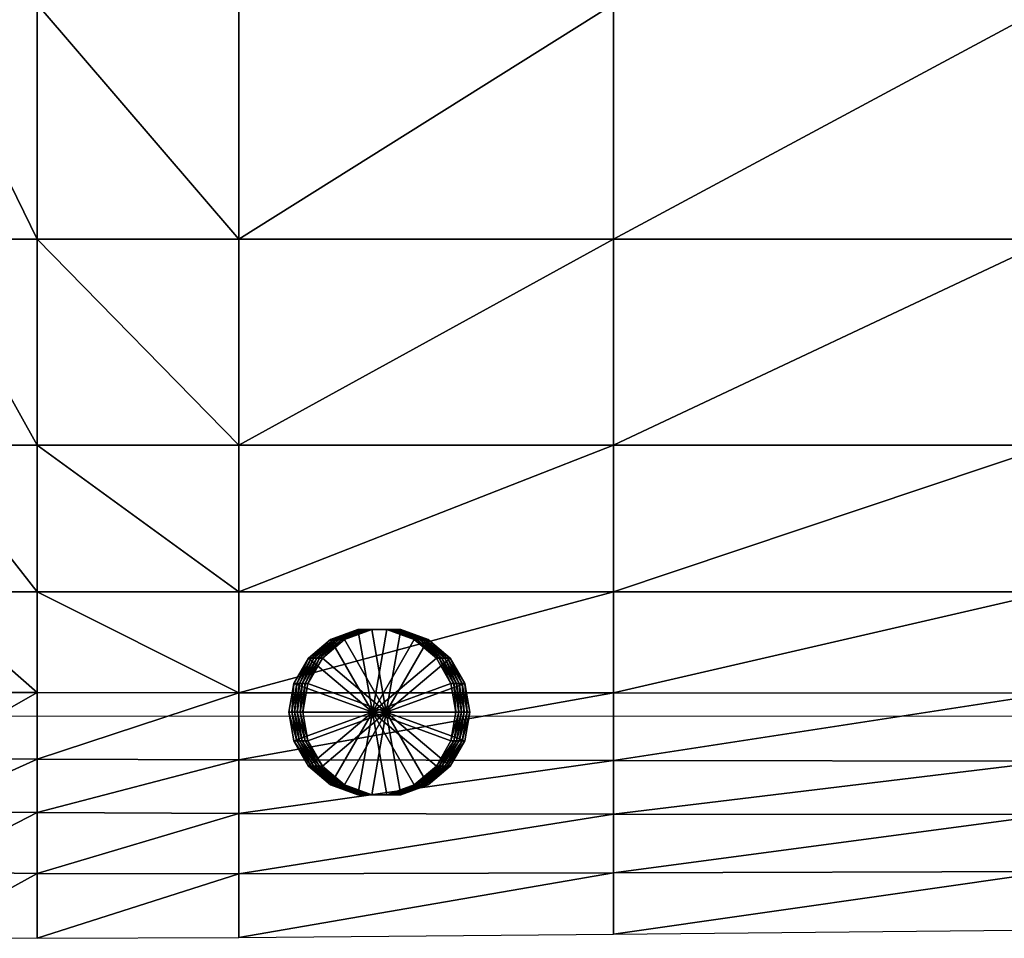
# Model space of a CAD drawing. Header units: inches. Extents: x -10.6 to 10.7, y -8.8 to 8.8.
# Tile 7 of 28: x -7 to -2.6, y -8.5 to -4.3. Entities that reach past the tile are written whole.
import ezdxf

# ---------------------------------------------------------------- set-up
doc = ezdxf.new("R2010")
doc.units = ezdxf.units.IN
doc.header["$MEASUREMENT"] = 0
doc.layers.get('0').update_dxf_attribs({"true_color": 0x5890e1})

msp = doc.modelspace()

# ---------------------------------------------------------------- linework, layer by layer
at = {"color": 153, "true_color": 0x5890e1}
msp.add_polyline3d([(-8.049, -7.5134, 1.8607), (1.9199, -7.5137, 0.7406)], dxfattribs=at)

# ---------------------------------------------------------------- meshes
mesh = msp.add_polyface(dxfattribs=at)
corners = [(-7.9994, -3.2075, 1.5435), (-7.9994, -2.1383, 1.4413), (-8.5231, -2.1383, 1.5046), (-7.4756, -3.2075, 1.4774), (-7.4756, -2.1383, 1.3768), (-7.9994, -4.2767, 1.7215), (-7.4756, -4.2767, 1.6546), (-8.5231, -3.2075, 1.6064), (-7.9994, -5.3458, 2.0027), (-8.5231, -4.2767, 1.7787), (-7.4756, -5.3458, 1.9447), (-7.4756, -6.2814, 2.2261), (-7.9994, -6.2814, 2.2707), (-8.5231, -5.3458, 2.0387), (-7.9994, -1.0692, 1.3873), (-7.4756, -1.0692, 1.3169), (-8.5231, -1.0692, 1.456), (-6.9519, -3.2075, 1.4043), (-6.9519, -2.1383, 1.3033), (-6.0353, -3.2075, 1.2774), (-6.0353, -2.1383, 1.1729), (-6.9519, -4.2767, 1.5819), (-6.0353, -4.2767, 1.46), (-6.9519, -5.3458, 1.8795), (-6.0353, -5.3458, 1.7678), (-6.9519, -6.2814, 2.1738), (-6.0353, -6.2814, 2.0786), (-6.9519, -1.0692, 1.2357), (-7.9994, 0, 1.3873), (-8.5231, 0, 1.456), (-7.4756, 0, 1.3169), (-6.9519, 0, 1.2357), (-6.0353, 0, 1.0406)]
mesh.append_faces([[corners[k] for k in face] for face in [(0, 1, 2), (3, 4, 1), (1, 0, 3), (0, 5, 6), (6, 3, 0), (5, 0, 7), (8, 5, 9), (10, 6, 5), (5, 8, 10), (11, 10, 8), (12, 8, 13), (14, 1, 4), (4, 15, 14), (1, 14, 16), (17, 18, 4), (4, 3, 17), (19, 20, 18), (18, 17, 19), (17, 21, 22), (22, 19, 17), (3, 6, 21), (21, 17, 3), (23, 21, 6), (6, 10, 23), (24, 22, 21), (21, 23, 24), (23, 25, 26), (10, 11, 25), (25, 23, 10), (27, 18, 20), (15, 4, 18), (18, 27, 15), (14, 28, 29), (15, 30, 28), (28, 14, 15), (27, 31, 30), (30, 15, 27), (32, 31, 27)]], dxfattribs={"vtx2": -1, "color": 153})
mesh = msp.add_polyface(dxfattribs=at)
corners = [(-4.3332, -3.2075, 1.0499), (-6.0353, -3.2075, 1.2774), (-6.0353, -4.2767, 1.46), (-4.3332, -4.2767, 1.2454), (-4.3332, -2.1383, 0.9378), (-6.0353, -2.1383, 1.1729), (-2.3431, -3.2075, 0.8058), (-2.3431, -2.1383, 0.6836), (-2.3431, -4.2767, 1.0174), (-0.5628, -3.2075, 0.629), (-0.5628, -4.2767, 0.8553), (-0.5628, -2.1383, 0.4958), (-4.3332, -5.3458, 1.5706), (-6.0353, -5.3458, 1.7678), (-6.0353, -6.2814, 2.0786), (-4.3332, -6.2814, 1.9052), (-2.3431, -5.3458, 1.362), (-2.3431, -6.2814, 1.7209), (-0.5628, -5.3458, 1.2163), (-0.5628, -6.2814, 1.5931), (-4.3332, -1.0692, 0.8626), (-6.0353, -1.0692, 1.0991), (-4.3332, 0, 0.806), (-6.0353, 0, 1.0406), (-2.3431, -1.0692, 0.6073), (-2.3431, 0, 0.5539), (-0.5628, -1.0692, 0.4139), (-0.5628, 0, 0.3578), (-6.9519, -5.3458, 1.8795), (-6.9519, -1.0692, 1.2357)]
mesh.append_faces([[corners[k] for k in face] for face in [(0, 1, 2), (2, 3, 0), (4, 5, 1), (1, 0, 4), (0, 6, 7), (7, 4, 0), (3, 8, 6), (6, 0, 3), (9, 6, 8), (8, 10, 9), (11, 7, 6), (6, 9, 11), (12, 13, 14), (14, 15, 12), (3, 2, 13), (13, 12, 3), (12, 16, 8), (8, 3, 12), (15, 17, 16), (16, 12, 15), (18, 16, 17), (17, 19, 18), (10, 8, 16), (16, 18, 10), (20, 21, 5), (5, 4, 20), (22, 23, 21), (21, 20, 22), (20, 24, 25), (25, 22, 20), (4, 7, 24), (24, 20, 4), (26, 24, 7), (7, 11, 26), (27, 25, 24), (24, 26, 27), (14, 13, 28), (5, 21, 29), (29, 21, 23)]], dxfattribs={"vtx2": -1, "color": 153})
mesh = msp.add_polyface(dxfattribs=at)
corners = [(-7.9994, -6.9496, 2.4089), (-7.9994, -6.2814, 2.2707), (-8.5231, -6.2814, 2.2801), (-7.4756, -6.9496, 2.3774), (-7.4756, -6.2814, 2.2261), (-7.9994, -7.4049, 2.4044), (-7.4756, -7.4059, 2.3824), (-8.5231, -6.9496, 2.3961), (-7.9994, -5.3458, 2.0027), (-6.9519, -6.9496, 2.3419), (-6.9519, -6.2814, 2.1738), (-6.0353, -6.9496, 2.2699), (-6.9519, -7.4068, 2.3606), (-6.0353, -7.4077, 2.3088), (-7.9994, -7.7017, 2.2445), (-7.4756, -7.7056, 2.2254), (-7.9994, -7.938, 1.9864), (-7.4756, -7.9456, 1.9674), (-8.5016, -7.9208, 1.971), (-8.5126, -7.6938, 2.2197), (-6.9519, -7.7094, 2.2071), (-6.0353, -7.7129, 2.1623), (-6.9519, -7.9521, 1.9489), (-6.0353, -7.9569, 1.9071), (-6.9519, -8.2295, 1.6536), (-7.4756, -8.2225, 1.6696), (-7.4756, -8.5179, 1.3519), (-6.9519, -8.5243, 1.3398), (-7.9994, -8.2116, 1.6874), (-7.9994, -8.5039, 1.368), (-8.4897, -8.1822, 1.6843), (-8.4772, -8.4609, 1.3787)]
mesh.append_faces([[corners[k] for k in face] for face in [(0, 1, 2), (3, 4, 1), (1, 0, 3), (0, 5, 6), (6, 3, 0), (5, 0, 7), (8, 1, 4), (9, 10, 4), (4, 3, 9), (10, 9, 11), (9, 12, 13), (3, 6, 12), (12, 9, 3), (14, 15, 6), (6, 5, 14), (16, 17, 15), (15, 14, 16), (18, 16, 14), (19, 14, 5), (13, 12, 20), (21, 20, 22), (20, 15, 17), (17, 22, 20), (12, 6, 15), (15, 20, 12), (23, 22, 24), (24, 25, 26), (26, 27, 24), (22, 17, 25), (25, 24, 22), (28, 25, 17), (17, 16, 28), (29, 26, 25), (25, 28, 29), (28, 30, 31), (31, 29, 28), (16, 18, 30), (30, 28, 16)]], dxfattribs={"vtx2": -1, "color": 153})
mesh = msp.add_polyface(dxfattribs=at)
corners = [(-4.3332, -7.716, 2.0636), (-6.0353, -7.7129, 2.1623), (-6.0353, -7.9569, 1.9071), (-4.3332, -7.9595, 1.8181), (-4.3332, -7.4085, 2.1967), (-6.0353, -7.4077, 2.3088), (-2.3431, -7.719, 1.9502), (-2.3431, -7.4092, 2.0706), (-2.3431, -7.9616, 1.7145), (-0.5628, -7.7222, 1.8615), (-0.5628, -7.9649, 1.6292), (-0.5628, -7.41, 1.9769), (-6.0353, -6.9496, 2.2699), (-6.0353, -6.2814, 2.0786), (-6.9519, -6.2814, 2.1738), (-6.9519, -6.9496, 2.3419), (-4.3332, -6.9496, 2.1289), (-4.3332, -6.2814, 1.9052), (-2.3431, -6.9496, 1.9756), (-2.3431, -6.2814, 1.7209), (-0.5628, -6.9496, 1.867), (-0.5628, -6.2814, 1.5931), (-6.9519, -7.7094, 2.2071), (-6.9519, -7.9521, 1.9489), (-0.5628, -8.2167, 1.3881), (-2.3431, -8.2199, 1.4635), (-2.3431, -8.4859, 1.2047), (-4.3332, -8.2264, 1.5486), (-4.3332, -8.5049, 1.2671), (-6.0353, -8.2313, 1.6199), (-6.0353, -8.5208, 1.3166), (-6.9519, -8.2295, 1.6536), (-6.9519, -8.5243, 1.3398)]
mesh.append_faces([[corners[k] for k in face] for face in [(0, 1, 2), (2, 3, 0), (4, 5, 1), (1, 0, 4), (0, 6, 7), (7, 4, 0), (3, 8, 6), (6, 0, 3), (9, 6, 8), (8, 10, 9), (11, 7, 6), (6, 9, 11), (12, 13, 14), (5, 12, 15), (16, 12, 5), (5, 4, 16), (17, 13, 12), (12, 16, 17), (16, 18, 19), (19, 17, 16), (4, 7, 18), (18, 16, 4), (20, 18, 7), (21, 19, 18), (22, 1, 5), (23, 2, 1), (24, 25, 26), (10, 8, 25), (27, 25, 8), (8, 3, 27), (28, 26, 25), (25, 27, 28), (27, 29, 30), (30, 28, 27), (3, 2, 29), (29, 27, 3), (31, 29, 2), (32, 30, 29), (29, 31, 32)]], dxfattribs={"vtx2": -1, "color": 153})
mesh = msp.add_polyface(dxfattribs=at)
corners = [(-5.4286, -7.4957, 0.7938), (-5.049, -7.4957, 0.754), (-5.0719, -7.3651, 0.7564), (-5.1378, -7.2504, 0.7633), (-5.2388, -7.1651, 0.7739), (-5.3627, -7.1198, 0.7869), (-5.4946, -7.1198, 0.8007), (-5.6184, -7.1651, 0.8137), (-5.7194, -7.2504, 0.8243), (-5.7854, -7.3651, 0.8312), (-5.8082, -7.4957, 0.8336), (-5.7854, -7.6262, 0.8312), (-5.7194, -7.741, 0.8243), (-5.6184, -7.8262, 0.8137), (-5.4946, -7.8716, 0.8007), (-5.3627, -7.8716, 0.7869), (-5.2388, -7.8262, 0.7739), (-5.1378, -7.741, 0.7633), (-5.0719, -7.6262, 0.7564), (-5.0364, -7.4957, 0.8745), (-5.0593, -7.3651, 0.8769), (-5.1252, -7.2504, 0.8838), (-5.2262, -7.1651, 0.8944), (-5.3501, -7.1198, 0.9074), (-5.4819, -7.1198, 0.9212), (-5.6058, -7.1651, 0.9342), (-5.7068, -7.2504, 0.9448), (-5.7727, -7.3651, 0.9517), (-5.7956, -7.4957, 0.9541), (-5.7727, -7.6262, 0.9517), (-5.7068, -7.741, 0.9448), (-5.6058, -7.8262, 0.9342), (-5.4819, -7.8716, 0.9212), (-5.3501, -7.8716, 0.9074), (-5.2262, -7.8262, 0.8944), (-5.1252, -7.741, 0.8838), (-5.0593, -7.6262, 0.8769), (-5.0238, -7.4957, 0.995), (-5.0467, -7.3651, 0.9974), (-5.1126, -7.2504, 1.0044), (-5.2136, -7.1651, 1.0149), (-5.3374, -7.1198, 1.0279), (-5.4693, -7.1198, 1.0418), (-5.5932, -7.1651, 1.0547), (-5.6942, -7.2504, 1.0653), (-5.7601, -7.3651, 1.0722), (-5.783, -7.4957, 1.0746), (-5.7601, -7.6262, 1.0722), (-5.6942, -7.741, 1.0653), (-5.5932, -7.8262, 1.0547), (-5.4693, -7.8716, 1.0418), (-5.3374, -7.8716, 1.0279), (-5.2136, -7.8262, 1.0149), (-5.1126, -7.741, 1.0044), (-5.0467, -7.6262, 0.9974), (-5.0111, -7.4957, 1.1156), (-5.034, -7.3651, 1.118), (-5.0999, -7.2504, 1.1249), (-5.2009, -7.1651, 1.1355), (-5.3248, -7.1198, 1.1485), (-5.4566, -7.1198, 1.1623), (-5.5805, -7.1651, 1.1753), (-5.6815, -7.2504, 1.1859), (-5.7474, -7.3651, 1.1928), (-5.7703, -7.4957, 1.1952), (-5.7474, -7.6262, 1.1928), (-5.6815, -7.741, 1.1859), (-5.5805, -7.8262, 1.1753), (-5.4566, -7.8716, 1.1623), (-5.3248, -7.8716, 1.1485), (-5.2009, -7.8262, 1.1355), (-5.0999, -7.741, 1.1249), (-5.034, -7.6262, 1.118), (-4.9985, -7.4957, 1.2361), (-5.0214, -7.3651, 1.2385), (-5.0873, -7.2504, 1.2454), (-5.1883, -7.1651, 1.256), (-5.3122, -7.1198, 1.269), (-5.444, -7.1198, 1.2828), (-5.5679, -7.1651, 1.2958), (-5.6689, -7.2504, 1.3064), (-5.7348, -7.3651, 1.3133), (-5.7577, -7.4957, 1.3157), (-5.7348, -7.6262, 1.3133), (-5.6689, -7.741, 1.3064), (-5.5679, -7.8262, 1.2958), (-5.444, -7.8716, 1.2828), (-5.3122, -7.8716, 1.269), (-5.1883, -7.8262, 1.256), (-5.0873, -7.741, 1.2454), (-5.0214, -7.6262, 1.2385), (-4.9858, -7.4957, 1.3566), (-5.0087, -7.3651, 1.359), (-5.0747, -7.2504, 1.3659), (-5.1757, -7.1651, 1.3765), (-5.2995, -7.1198, 1.3895), (-5.4314, -7.1198, 1.4033), (-5.5553, -7.1651, 1.4163), (-5.6562, -7.2504, 1.4269), (-5.7222, -7.3651, 1.4338), (-5.7451, -7.4957, 1.4362), (-5.7222, -7.6262, 1.4338), (-5.6562, -7.741, 1.4269), (-5.5553, -7.8262, 1.4163), (-5.4314, -7.8716, 1.4033), (-5.2995, -7.8716, 1.3895), (-5.1757, -7.8262, 1.3765), (-5.0747, -7.741, 1.3659), (-5.0087, -7.6262, 1.359), (-5.3655, -7.4957, 1.3964)]
mesh.append_faces([[corners[k] for k in face] for face in [(1, 20, 19), (2, 21, 20), (3, 22, 21), (4, 23, 22), (5, 24, 23), (6, 25, 24), (7, 26, 25), (8, 27, 26), (9, 28, 27), (10, 29, 28), (11, 30, 29), (12, 31, 30), (13, 32, 31), (14, 33, 32), (15, 34, 33), (16, 35, 34), (17, 36, 35), (18, 19, 36), (19, 38, 37), (20, 39, 38), (21, 40, 39), (22, 41, 40), (23, 42, 41), (24, 43, 42), (25, 44, 43), (26, 45, 44), (27, 46, 45), (28, 47, 46), (29, 48, 47), (30, 49, 48), (31, 50, 49), (32, 51, 50), (33, 52, 51), (34, 53, 52), (35, 54, 53), (36, 37, 54), (37, 56, 55), (38, 57, 56), (39, 58, 57), (40, 59, 58), (41, 60, 59), (42, 61, 60), (43, 62, 61), (44, 63, 62), (45, 64, 63), (46, 65, 64), (47, 66, 65), (48, 67, 66), (49, 68, 67), (50, 69, 68), (51, 70, 69), (52, 71, 70), (53, 72, 71), (54, 55, 72), (55, 74, 73), (56, 75, 74), (57, 76, 75), (58, 77, 76), (59, 78, 77), (60, 79, 78), (61, 80, 79), (62, 81, 80), (63, 82, 81), (64, 83, 82), (65, 84, 83), (66, 85, 84), (67, 86, 85), (68, 87, 86), (69, 88, 87), (70, 89, 88), (71, 90, 89), (72, 73, 90), (73, 92, 91), (74, 93, 92), (75, 94, 93), (76, 95, 94), (77, 96, 95), (78, 97, 96), (79, 98, 97), (80, 99, 98), (81, 100, 99), (82, 101, 100), (83, 102, 101), (84, 103, 102), (85, 104, 103), (86, 105, 104), (87, 106, 105), (88, 107, 106), (89, 108, 107), (90, 91, 108)]], dxfattribs={"vtx0": -1, "color": 153})
mesh.append_faces([[corners[k] for k in face] for face in [(0, 2, 1), (0, 3, 2), (0, 4, 3), (0, 5, 4), (0, 6, 5), (0, 7, 6), (0, 8, 7), (0, 9, 8), (0, 10, 9), (0, 11, 10), (0, 12, 11), (0, 13, 12), (0, 14, 13), (0, 15, 14), (0, 16, 15), (0, 17, 16), (0, 18, 17), (0, 1, 18), (109, 91, 92), (109, 92, 93), (109, 93, 94), (109, 94, 95), (109, 95, 96), (109, 96, 97), (109, 97, 98), (109, 98, 99), (109, 99, 100), (109, 100, 101), (109, 101, 102), (109, 102, 103), (109, 103, 104), (109, 104, 105), (109, 105, 106), (109, 106, 107), (109, 107, 108), (109, 108, 91)]], dxfattribs={"vtx0": -1, "vtx2": -1, "color": 153})
mesh.append_faces([[corners[k] for k in face] for face in [(1, 2, 20), (2, 3, 21), (3, 4, 22), (4, 5, 23), (5, 6, 24), (6, 7, 25), (7, 8, 26), (8, 9, 27), (9, 10, 28), (10, 11, 29), (11, 12, 30), (12, 13, 31), (13, 14, 32), (14, 15, 33), (15, 16, 34), (16, 17, 35), (17, 18, 36), (18, 1, 19), (19, 20, 38), (20, 21, 39), (21, 22, 40), (22, 23, 41), (23, 24, 42), (24, 25, 43), (25, 26, 44), (26, 27, 45), (27, 28, 46), (28, 29, 47), (29, 30, 48), (30, 31, 49), (31, 32, 50), (32, 33, 51), (33, 34, 52), (34, 35, 53), (35, 36, 54), (36, 19, 37), (37, 38, 56), (38, 39, 57), (39, 40, 58), (40, 41, 59), (41, 42, 60), (42, 43, 61), (43, 44, 62), (44, 45, 63), (45, 46, 64), (46, 47, 65), (47, 48, 66), (48, 49, 67), (49, 50, 68), (50, 51, 69), (51, 52, 70), (52, 53, 71), (53, 54, 72), (54, 37, 55), (55, 56, 74), (56, 57, 75), (57, 58, 76), (58, 59, 77), (59, 60, 78), (60, 61, 79), (61, 62, 80), (62, 63, 81), (63, 64, 82), (64, 65, 83), (65, 66, 84), (66, 67, 85), (67, 68, 86), (68, 69, 87), (69, 70, 88), (70, 71, 89), (71, 72, 90), (72, 55, 73), (73, 74, 92), (74, 75, 93), (75, 76, 94), (76, 77, 95), (77, 78, 96), (78, 79, 97), (79, 80, 98), (80, 81, 99), (81, 82, 100), (82, 83, 101), (83, 84, 102), (84, 85, 103), (85, 86, 104), (86, 87, 105), (87, 88, 106), (88, 89, 107), (89, 90, 108), (90, 73, 91)]], dxfattribs={"vtx2": -1, "color": 153})

doc.saveas('drawing.dxf')
